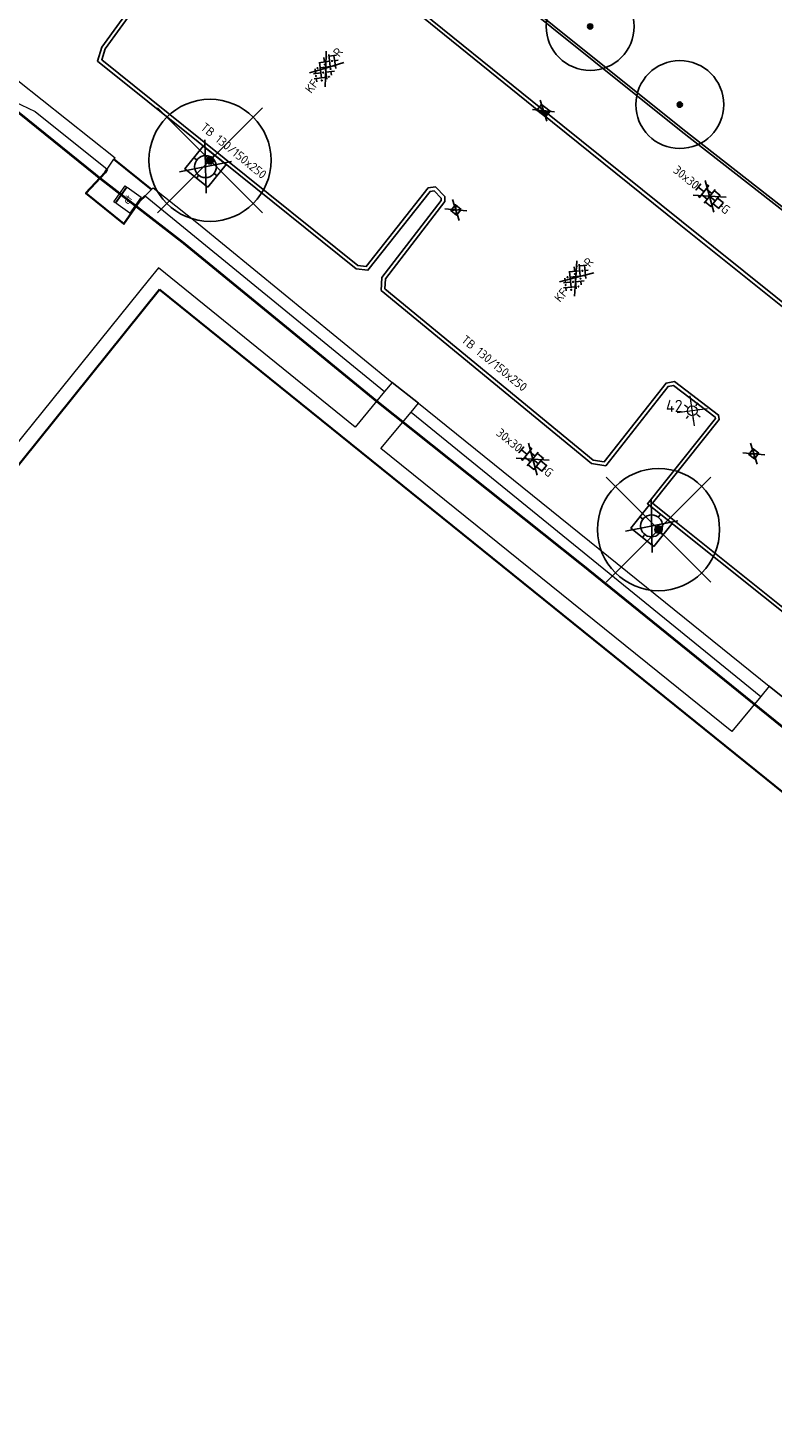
# Model space of a CAD drawing. Header units: metres. Extents: x 92877 to 94117, y 464509 to 465451.
# Tile 60 of 102: x 93188 to 93219, y 465101 to 465158. Entities that reach past the tile are written whole.
import ezdxf
from ezdxf.enums import TextEntityAlignment as Align

# ---------------------------------------------------------------- set-up
doc = ezdxf.new("R2010")
doc.units = ezdxf.units.M
doc.linetypes.add('XX-PROJECTGRENS', pattern=[18, 12, -3, 0, -3])
doc.layers.get('0').update_dxf_attribs({"linetype": 'CONTINUOUS'})
for name, color, linetype, lineweight in [('B-WE-GR-BEPLANTING_CULTUUR-G', 252, 'CONTINUOUS', 18), ('B-WE-GR-BOOM-S', 90, 'CONTINUOUS', 25), ('B-WE-IE-MEUBILAIR_WEGMEUBILAIR_LICHTMAST-T25', 7, 'CONTINUOUS', 25), ('B-WE-KL-ET_KAST-S', 252, 'CONTINUOUS', 25), ('B-WE-OG-TOPOGRAFIE_BEBOUWING-GV', 252, 'CONTINUOUS', 35), ('B-WE-VH-VERHARDING-GV', 252, 'CONTINUOUS', 18), ('N-WE-KG-GRENS_PROJECT-G', 1, 'XX-PROJECTGRENS', 35), ('V-WE-GR-BOOM-S', 90, 'CONTINUOUS', 25), ('V-WE-IE-MEUBILAIR_WEGMEUBILAIR_BOOMKRANS-S', 7, 'CONTINUOUS', 25), ('V-WE-KL-ET_LS_OV_LICHTMAST-S', 190, 'CONTINUOUS', 25), ('V-WE-RI-HWA_KOLK-S', 150, 'CONTINUOUS', 25), ('V-WE-VH-KANTOPSLUITING-T18', 10, 'CONTINUOUS', 18), ('V-WE-VH-KANTOPSLUITING_OPSLUITBAND_100X200-G', 150, 'VH-OPSLUITBAND_100X200-V', 25), ('V-WE-VH-KANTOPSLUITING_TROTTOIRBAND_130 150-G', 210, 'VH-TROTTOIRBAND_130-150-V', 25), ('V-WE-VH-KANTOPSLUITING_VOORKANTBAND-G', 50, 'CONTINUOUS', 25), ('V-WE-VH-MATERIAALGRENS-G', 7, 'CONTINUOUS-V', 25), ('V-WE-VH-VERHARDING_STRAATBAKSTEEN-S', 252, 'CONTINUOUS', 25), ('V-WE-VH-VERHARDING_TEGEL-S', 252, 'CONTINUOUS', 25)]:
    doc.layers.add(name, color=color, linetype=linetype, lineweight=lineweight)
doc.styles.add('NLCS-ISO', font='NLCS-ISO.ttf')
doc.styles.add('NLCS-ISO-M200-T18', font='NLCS-ISO.ttf', dxfattribs={"height": 0.36})
doc.styles.add('NLCS-ISO-M200-T25', font='NLCS-ISO.ttf', dxfattribs={"height": 0.5})
doc.linetypes.add('CONTINUOUS-V', pattern='A,3.5,[24,NLCS.SHX,S=0.5,R=0,X=0,Y=0],3.5', length=7)
doc.linetypes.add('VH-OPSLUITBAND_100X200-V', pattern='A,4,[24,NLCS.SHX,S=1,R=0,X=0,Y=0],4,-2,4,-2', length=16)
doc.linetypes.add('VH-TROTTOIRBAND_130-150-V', pattern='A,2.5,[24,NLCS.SHX,S=1,R=0,X=0,Y=0],2.5,-2,2,-2,2,-2', length=15)

# ---------------------------------------------------------------- blocks, each defined once
blk = doc.blocks.new('V-SIE-WEG_BOOMKRANS')
at = {"color": 0}
for p, q in [((-0.836, -0.701), (0.836, 0.701)), ((0.836, -0.701), (-0.836, 0.701))]:
    blk.add_line(p, q, dxfattribs=at)
at = {"flags": 128}
blk.add_lwpolyline([(-0.6, -0.6), (0.6, -0.6), (0.6, 0.6), (-0.6, 0.6)], close=True, dxfattribs=at)
for points in [[(-0.001, 0.6), (-0.001, 0.551), (-0.016, 0.525), (-0.001, 0.498), (-0.001, 0.45)], [(0.6, 0.001), (0.551, 0.001), (0.525, 0.016), (0.498, 0.001), (0.45, 0.001)], [(-0.6, -0.001), (-0.551, -0.001), (-0.525, -0.016), (-0.498, -0.001), (-0.45, -0.001)], [(0.001, -0.6), (0.001, -0.551), (0.016, -0.525), (0.001, -0.498), (0.001, -0.45)]]:
    blk.add_lwpolyline(points, dxfattribs=at)
blk.add_circle((0, 0), 0.45)
blk = doc.blocks.new('V-SRI-KOLK_TROTTOIR-SO')
blk.add_hatch(color=256).paths.add_polyline_path([(1.125, 0.75), (-1.125, 0.75), (-1.125, -0.75)])
at = {"ltscale": 0.1}
for p, q in [((-1.875, 1.25), (1.875, -1.25)), ((1.875, 1.25), (-1.875, -1.25))]:
    blk.add_line(p, q, dxfattribs=at)
blk.add_line((-1.125, -0.75), (1.125, 0.75))
at = {"flags": 128}
blk.add_lwpolyline([(-1.125, -0.75), (1.125, -0.75), (1.125, 0.75), (-1.125, 0.75)], close=True, dxfattribs=at)
blk = doc.blocks.new('V-SRI-KOLK_STRAAT_300X300-SO')
at = {"ltscale": 0.1}
for p, q in [((-1.875, 2), (1.875, -0.5)), ((1.875, 2), (-1.875, -0.5))]:
    blk.add_line(p, q, dxfattribs=at)
for p, q in [((-0.75, 0), (0.75, 1.5)), ((0.75, 0), (-0.75, 1.5))]:
    blk.add_line(p, q)
at = {"flags": 128}
blk.add_lwpolyline([(-0.75, 0), (0.75, 0), (0.75, 1.5), (-0.75, 1.5)], close=True, dxfattribs=at)
blk = doc.blocks.new('V-SVH-TEGEL_300X300_DUN_HALFST_KL-SO')
for p, q in [((-3.08, 0.75), (-3, 0.75)), ((-3, -0.83), (-3, 0.83)), ((-3, 0), (-1.5, 0)), ((-1.84, 1.5), (-1.5, 1.5)), ((-1.5, -1.6), (-1.5, 1.6)), ((-1.5, 0.75), (0, 0.75)), ((0, -1.78), (0, 1.78)), ((0, 1.5), (1.5, 1.5)), ((0, 0), (1.5, 0)), ((1.5, -1.6), (1.5, 1.6)), ((1.5, 0.75), (3, 0.75)), ((3, -0.83), (3, 0.83)), ((3, 0), (3.39, 0)), ((-3.08, -0.75), (-3, -0.75)), ((-1.84, -1.5), (-1.5, -1.5)), ((-1.5, -0.75), (0, -0.75)), ((0, -1.5), (1.5, -1.5)), ((1.5, -0.75), (3, -0.75))]:
    blk.add_line(p, q)
at = {"ltscale": 0.1}
for q in [(-2.75, -1.98), (-2.73, 1.96), (2.73, 1.96), (2.75, -1.98)]:
    blk.add_line((0, 0), q, dxfattribs=at)
at = {"style": 'NLCS-ISO'}
blk.add_attdef('FORMAAT', text='', height=1.8, dxfattribs=at).set_placement((-3.18, 0), align=Align.MIDDLE_RIGHT)
blk.add_attdef('KLEUR', text='', height=1.8, dxfattribs=at).set_placement((3.49, 0), align=Align.MIDDLE_LEFT)
at = {"style": 'NLCS-ISO', "flags": 1}
blk.add_attdef('FUNCTIE', text='', height=1.8, dxfattribs=at).set_placement((0.12, -3.58), align=Align.MIDDLE_CENTER)
blk = doc.blocks.new('V-SVH-SBS_KEIFORMAAT_KEPER_KL-SO')
for p, q in [((-3.36, -0.25), (-2.89, 0.22)), ((-3.23, 0.55), (-1.41, -1.27)), ((0, 0), (-2.8, 2.01)), ((-2.44, 1.25), (-1.41, 0.22)), ((-2.15, -0.53), (0.08, 1.7)), ((-2.15, 0.96), (-1.49, 1.62)), ((-1.7, -1.56), (0.08, 0.22)), ((-0.67, 0.96), (1.56, -1.27)), ((-0.02, 1.8), (1.56, 0.22)), ((0, 0), (2.8, 2.01)), ((0.82, 0.96), (1.48, 1.62)), ((0.82, -0.53), (2.54, 1.19)), ((1.14, -1.7), (3.05, 0.22)), ((2.3, 0.96), (3.39, -0.13)), ((0, 0), (-3.13, -2.25)), ((-0.67, -0.53), (0.58, -1.77)), ((-0.44, -1.78), (0.08, -1.27)), ((0, 0), (3.13, -2.25)), ((2.3, -0.53), (2.8, -1.02))]:
    blk.add_line(p, q)
for centre in [(-2.52, 0.59), (-1.04, 1.33), (0.45, 0.59), (1.93, 1.33), (-2.52, -0.9), (-1.04, -0.16), (0.45, -0.9), (1.93, -0.16)]:
    blk.add_circle(centre, 0.0881)
blk.add_arc((-1.04, -1.64), 0.0881, 295.9034, 224.543)
at = {"style": 'NLCS-ISO'}
blk.add_attdef('FORMAAT', text='', height=1.8, dxfattribs=at).set_placement((-3.39, 0), align=Align.MIDDLE_RIGHT)
blk.add_attdef('KLEUR', text='', height=1.8, dxfattribs=at).set_placement((3.39, 0), align=Align.MIDDLE_LEFT)
at = {"style": 'NLCS-ISO', "flags": 1}
blk.add_attdef('FUNCTIE', text='', height=1.8, dxfattribs=at).set_placement((0.12, -3.58), align=Align.MIDDLE_CENTER)
blk = doc.blocks.new('SKL-ET_KAST_ELEKTRA-SO')
at = {"color": 0, "linetype": 'ByBlock', "lineweight": 18}
for points in [[(-2, 2), (2, 2), (2, 1.68), (-2, 1.68)], [(-2, 1.52), (2, 1.52), (2, -2), (-2, -2)]]:
    blk.add_lwpolyline(points, close=True, dxfattribs=at)
at = {"color": 0, "linetype": 'ByBlock', "lineweight": 18, "style": 'NLCS-ISO'}
blk.add_text('et', height=1.5, dxfattribs=at).set_placement((0, 0), align=Align.MIDDLE_CENTER)
blk = doc.blocks.new('V-SGR-BOOM_01')
at = {"ltscale": 0.1}
h = blk.add_hatch(color=256, dxfattribs=at)
edge = h.paths.add_edge_path()
edge.add_arc((0, 0), 0.15, 0, 360)
at = {"lineweight": -3}
for p, q in [((-2.146, 2.146), (2.146, -2.146)), ((2.146, 2.146), (-2.146, -2.146))]:
    blk.add_line(p, q, dxfattribs=at)
for radius in [2.5, 0.045]:
    blk.add_circle((0, 0), radius)
at = {"ltscale": 0.1}
blk.add_circle((0, 0), 0.15, dxfattribs=at)
blk = doc.blocks.new('SGR-BOOM_01')
at = {"ltscale": 0.1}
h = blk.add_hatch(color=256, dxfattribs=at)
edge = h.paths.add_edge_path()
edge.add_arc((0, 0), 0.15, 0, 360)
for radius in [2.5, 0.045]:
    blk.add_circle((0, 0), radius)
blk.add_circle((0, 0), 0.15, dxfattribs=at)
blk = doc.blocks.new('SKL-ET_OV_LICHTMAST-SO')
at = {"color": 0, "linetype": 'ByBlock', "lineweight": 18}
for points in [[(-2.21, -2.21), (2.21, 2.21)], [(-2.21, 2.21), (2.21, -2.21)], [(-1.25, 0), (-2, 0)], [(-1.41, 1.41), (-0.88, 0.88)], [(0, 2), (0, 1.25)], [(0.88, 0.88), (1.41, 1.41)], [(2, 0), (1.25, 0)], [(-1.41, -1.41), (-0.88, -0.88)], [(0, -1.25), (0, -2)], [(0.88, -0.88), (1.41, -1.41)]]:
    blk.add_lwpolyline(points, dxfattribs=at)
blk.add_circle((0, 0), 1, dxfattribs=at)

msp = doc.modelspace()

# ---------------------------------------------------------------- linework, layer by layer
at = {"layer": 'B-WE-GR-BEPLANTING_CULTUUR-G'}
for p, q in [((93191.714, 465152.422), (93191.99, 465152.836)), ((93193.525, 465151.59), (93193.267, 465151.337)), ((93193.525, 465151.59), (93193.589, 465151.67)), ((93193.267, 465151.337), (93203.063, 465143.323)), ((93203.38, 465143.7), (93203.063, 465143.323)), ((93204.15, 465142.476), (93204.456, 465142.846)), ((93204.456, 465142.846), (93218.807, 465131.263)), ((93204.15, 465142.476), (93218.473, 465130.843)), ((93218.807, 465131.263), (93218.473, 465130.843))]:
    msp.add_line(p, q, dxfattribs=at)
at = {"layer": 'B-WE-GR-BEPLANTING_CULTUUR-G', "flags": 128}
for points in [[(93188.057, 465156.053), (93192.039, 465152.898), (93191.99, 465152.836)], [(93169.607, 465128.702), (93170.163, 465128.338), (93186.178, 465154.174), (93186.892, 465154.85), (93187.898, 465155.205), (93188.765, 465154.796), (93191.714, 465152.422)], [(93193.589, 465151.67), (93195.451, 465150.195), (93203.38, 465143.7)]]:
    msp.add_lwpolyline(points, dxfattribs=at)
at = {"layer": 'B-WE-OG-TOPOGRAFIE_BEBOUWING-GV'}
for p, q in [((93191.99, 465152.836), (93193.525, 465151.59)), ((93193.853, 465147.502), (93246.565, 465104.956))]:
    msp.add_line(p, q, dxfattribs=at)
at = {"layer": 'B-WE-OG-TOPOGRAFIE_BEBOUWING-GV', "flags": 128}
for points in [[(93193.267, 465151.337), (93193.054, 465151.129), (93192.394, 465150.188), (93190.841, 465151.441), (93191.623, 465152.286), (93191.714, 465152.422)], [(93170.873, 465119.851), (93171.876, 465119.174), (93180.229, 465129.479), (93179.707, 465129.899), (93193.853, 465147.502)]]:
    msp.add_lwpolyline(points, dxfattribs=at)
at = {"layer": 'B-WE-VH-VERHARDING-GV', "flags": 128}
for points in [[(93203.063, 465143.323), (93201.858, 465141.858), (93193.808, 465148.388), (93193.393, 465147.873)], [(93193.393, 465147.873), (93178.847, 465129.824), (93179.363, 465129.414), (93171.695, 465119.965), (93171.289, 465120.298), (93173.028, 465122.495), (93169.519, 465125.226), (93167.433, 465122.623)], [(93218.473, 465130.843), (93217.29, 465129.405), (93202.919, 465140.998), (93204.15, 465142.476)]]:
    msp.add_lwpolyline(points, dxfattribs=at)
at = {"layer": 'N-WE-KG-GRENS_PROJECT-G', "const_width": 0.1, "flags": 128}
msp.add_lwpolyline([(93142.804, 465086.89), (93145.447, 465089.504), (93147.332, 465091.955), (93148.613, 465093.182), (93161.411, 465113.679), (93167.204, 465122.957), (93170.456, 465128.173), (93179.763, 465143.103), (93186.894, 465154.496), (93187.89, 465154.904), (93188.17, 465154.679), (93191.39, 465152.077), (93194.828, 465149.413), (93202.752, 465142.922), (93211.334, 465136.086), (93246.401, 465107.701), (93253.059, 465102.314), (93253.343, 465100.976), (93245.804, 465089.865), (93244.522, 465087.941), (93231.812, 465069.293), (93227.954, 465063.58), (93226.853, 465062.424), (93215.691, 465046.012), (93211.996, 465040.636), (93204.425, 465029.753), (93202.609, 465027.143), (93198.032, 465020.213), (93194.363, 465014.869), (93190.619, 465009.505), (93189.819, 465008.221), (93185.531, 465002.305), (93181.433, 464996.691), (93178.696, 464993.153), (93172.103, 464984.564), (93163.085, 464972.835), (93161.131, 464970.564), (93154.083, 464961.647), (93148.985, 464955.311), (93145.469, 464951.039), (93138.605, 464942.927), (93131.702, 464935.14), (93128.236, 464931.41), (93126.865, 464929.653), (93122.062, 464924.79), (93112.82, 464915.353), (93112.694, 464915.474), (93110.007, 464912.809), (93108.158, 464914.641), (93097.954, 464904.418), (93099.616, 464902.379), (93097.346, 464900.004), (93095.105, 464898.042), (93093.141, 464896.427), (93087.358, 464891.835), (93084.647, 464889.561), (93079.687, 464885.222), (93073.559, 464880.645), (93064.795, 464874.789), (93057.662, 464870.165), (93057.255, 464870.007), (93057.168, 464870.002), (93056.607, 464870.091), (93053.277, 464868.411), (93060.039, 464854.372), (93062.426, 464849.152), (93065.249, 464843.338), (93068.532, 464844.778), (93069.154, 464846.147), (93077.316, 464850.716), (93083.11, 464853.91), (93083.112, 464853.905), (93087.983, 464856.618), (93087.623, 464857.315), (93087.914, 464857.845), (93094.137, 464862.208), (93094.032, 464862.502), (93094.431, 464862.805), (93094.609, 464862.539), (93096.966, 464864.191), (93097.445, 464863.691), (93100.286, 464866.409), (93107.265, 464873.112), (93113.757, 464878.765), (93119.027, 464883.354), (93126.19, 464890.319), (93126.053, 464890.447), (93129.224, 464893.588), (93132.754, 464897.33), (93136.979, 464901.466), (93141.064, 464906.039), (93145.123, 464910.02), (93146.946, 464911.937), (93151.571, 464916.872), (93154.026, 464919.546), (93161.923, 464928.693), (93166.437, 464933.828), (93170.519, 464938.737), (93174.372, 464943.51), (93176.337, 464945.983), (93178.669, 464948.924), (93181.236, 464952.541), (93184.321, 464956.452), (93185.617, 464958.052), (93188.572, 464961.84), (93195.315, 464970.699), (93197.093, 464969.277), (93199.637, 464972.465), (93198.95, 464972.958), (93202.951, 464977.949), (93202.249, 464978.521), (93202.364, 464978.666), (93202.234, 464979.72), (93202.711, 464980.328), (93203.771, 464980.458), (93206.283, 464983.648), (93206.153, 464984.709), (93206.628, 464985.314), (93207.678, 464985.434), (93209.477, 464987.722), (93211.5, 464990.295), (93211.38, 464991.345), (93211.858, 464991.954), (93212.908, 464992.074), (93215.413, 464995.259), (93215.283, 464996.319), (93215.758, 464996.923), (93216.817, 464997.043), (93217.976, 464998.513), (93217.195, 464999.188), (93221.285, 465004.117), (93220.562, 465004.619), (93224.498, 465009.504), (93223.744, 465010.107), (93228.745, 465016.379), (93228.548, 465017.661), (93229.799, 465019.138), (93230.171, 465019.204), (93232.859, 465016.92), (93240.879, 465028.723), (93247.237, 465037.466), (93243.345, 465039.426), (93245.385, 465042.407), (93267.791, 465074.762), (93271.654, 465080.832), (93274.315, 465084.653), (93274.677, 465085.271), (93280.631, 465092.992), (93283.915, 465097.533), (93293.238, 465109.1), (93296.471, 465112.853), (93305.145, 465123.792), (93308.461, 465126.639), (93309.398, 465127), (93310.34, 465127.104), (93311.021, 465127.029), (93311.569, 465126.572), (93314.325, 465123.425), (93311.446, 465121.218), (93317.763, 465113.435), (93320.742, 465115.844), (93321.734, 465114.618), (93318.743, 465112.198), (93332.363, 465095.383), (93335.324, 465097.784), (93336.313, 465096.566), (93333.394, 465094.197), (93346.863, 465077.572), (93349.745, 465079.914), (93350.754, 465078.674), (93347.845, 465076.305), (93354.176, 465068.5), (93362.85, 465075.591), (93361.376, 465077.286), (93365.219, 465080.332), (93350.596, 465098.232), (93346.729, 465095.077), (93346.089, 465095.987), (93350.715, 465099.775, 0.50922), (93350.922, 465101.967), (93324.402, 465134.651), (93320.907, 465131.811), (93318.885, 465134.322, -0.098106), (93317.859, 465136.546), (93317.809, 465136.827), (93329.287, 465148.479), (93335.156, 465154.254), (93344.697, 465163.309, -0.349567), (93347.493, 465163.354), (93347.813, 465163.049), (93349.127, 465161.413), (93346.391, 465159.229), (93348.191, 465157.343), (93348.243, 465157.384), (93353.341, 465151.084), (93356.361, 465153.524), (93357.294, 465152.369), (93354.273, 465149.929), (93367.901, 465133.094), (93370.919, 465135.533), (93371.856, 465134.369), (93368.844, 465131.928), (93379.841, 465118.334), (93382.859, 465120.772), (93383.785, 465119.621), (93380.762, 465117.178), (93384.644, 465112.392), (93390.968, 465117.536), (93393.698, 465119.744), (93389.575, 465124.751), (93393.126, 465127.653), (93381.652, 465141.958), (93378.045, 465139.012), (93374.932, 465142.847), (93384.724, 465150.628, 0.393005), (93384.971, 465152.673), (93376.322, 465163.131, 0.393551), (93374.278, 465163.377), (93369.858, 465159.798), (93359.893, 465172.144), (93359.196, 465171.59), (93356.894, 465174.416), (93366.327, 465182.365), (93383.74, 465196.71, -0.309181), (93386.819, 465196.235), (93386.977, 465196.072), (93387.797, 465195.067), (93385.13, 465192.859), (93391.412, 465185.104), (93394.43, 465187.543), (93395.435, 465186.298), (93392.425, 465183.858), (93405.872, 465167.212), (93408.891, 465169.662), (93409.895, 465168.418), (93406.884, 465165.977), (93415.682, 465155.114), (93422.305, 465160.477), (93419.312, 465164.504), (93427.805, 465171.459), (93432.936, 465175.602, 0.389945), (93433.117, 465177.605), (93406.306, 465210.598, 0.403895), (93404.272, 465210.792), (93395.071, 465203.259, -0.04985), (93394.529, 465205.075), (93406.003, 465214.474), (93406.153, 465214.258), (93408.855, 465216.515), (93413.243, 465220.126), (93424.061, 465228.978), (93433.335, 465236.564), (93456.901, 465255.803), (93462.358, 465260.256), (93474.24, 465257.384), (93487.491, 465268.365), (93481.957, 465274.413), (93477.953, 465270.75), (93460.622, 465275.164), (93454.054, 465277.377), (93450.532, 465272.851), (93448.516, 465271.205), (93400.455, 465231.959), (93399.011, 465233.652), (93395.691, 465230.975), (93395.475, 465231.241), (93389.321, 465226.059), (93372.983, 465212.672), (93260.058, 465121.022), (93254.212, 465128.327), (93255.485, 465129.359), (93251.172, 465134.67), (93250.976, 465134.513), (93249.73, 465136.066), (93249.925, 465136.222), (93245.512, 465141.593), (93245.414, 465141.489), (93215.797, 465178.086), (93224.817, 465185.374), (93221.615, 465189.311), (93221.504, 465189.439), (93221.504, 465189.484), (93221.582, 465189.664), (93258.555, 465216.278), (93287.858, 465237.306), (93316.719, 465257.815), (93323.665, 465262.74), (93325.266, 465260.773), (93334.631, 465268.404), (93348.967, 465280.041), (93353.283, 465283.494), (93353.525, 465283.192), (93373.219, 465297.094), (93403.844, 465318.948), (93403.686, 465319.158), (93405.483, 465320.403), (93410.351, 465324.912), (93402.835, 465333.569), (93398.335, 465338.895), (93392.573, 465334.08), (93389.104, 465331.474), (93348.447, 465302.964), (93320.1, 465282.787), (93289.014, 465260.48), (93254.82, 465235.917), (93226.588, 465215.717), (93213.129, 465205.995), (93182.769, 465181.222), (93183.254, 465180.57), (93182.292, 465179.905), (93183.685, 465178.016), (93174.631, 465171.467), (93173.396, 465173.195), (93172.303, 465172.388), (93168.471, 465170.193), (93170.119, 465168.084), (93171.264, 465166.905), (93171.887, 465165.92), (93172.046, 465165.485), (93172.061, 465164.02), (93171.791, 465162.221), (93171.603, 465161.889), (93167.902, 465156.013), (93164.39, 465150.403), (93160.435, 465144.058), (93158.382, 465140.726), (93156.607, 465137.917), (93154.807, 465135.049), (93153.786, 465134.188), (93154.016, 465133.775), (93153.338, 465133.133), (93153.16, 465132.506), (93153.134, 465132.463), (93152.077, 465130.671), (93150.973, 465128.906), (93147.775, 465123.769), (93144.058, 465117.809), (93140.544, 465112.153), (93139.017, 465109.781), (93136.381, 465105.485), (93134.48, 465102.415), (93134.183, 465101.965), (93133.958, 465101.735), (93130.915, 465098.93), (93126.03, 465094.455), (93121.818, 465090.575), (93117.904, 465086.833), (93113.47, 465082.448), (93112.834, 465082.495), (93109.779, 465079.439), (93106.782, 465076.441), (93106.819, 465075.801), (93105.522, 465074.513), (93100.162, 465069.076), (93097.993, 465066.793), (93094.572, 465063.113), (93089.135, 465057.106), (93083.693, 465051.015), (93080.417, 465047.335), (93077.017, 465043.497), (93073.934, 465040.014), (93073.472, 465039.534), (93072.001, 465037.863), (93071.812, 465037.638), (93069.705, 465035.225), (93068.078, 465033.424), (93064.121, 465029.238), (93059.891, 465024.784), (93054.546, 465019.348), (93051.829, 465016.783), (93042.954, 465008.588), (93039.428, 465005.328), (93039.04, 465005.881), (93035.768, 465003.501), (93034.642, 465002.582), (93035.282, 465001.847), (93028.269, 464995.871), (93027.63, 464996.626), (93025.853, 464995.108), (93024.898, 464994.489), (93025.348, 464993.801), (93025.385, 464993.139), (93023.546, 464991.657), (93020.74, 464989.867), (93009.831, 464980.839), (93002.614, 464974.822), (93001.219, 464974.424), (92997.627, 464972.314), (93000.275, 464968.182), (93003.222, 464963.818), (93004.539, 464962.472), (93005.558, 464961.008), (93007.714, 464956.785), (93011.389, 464958.36), (93011.758, 464959.803), (93016.761, 464964.005), (93022.798, 464969.066), (93023.124, 464969.069), (93023.859, 464969.958), (93031.994, 464976.787), (93034.007, 464978.44), (93039.335, 464982.95), (93042.149, 464985.327), (93043.343, 464986.286), (93048.652, 464990.9), (93051.638, 464993.482), (93054.319, 464995.599), (93054.16, 464995.728), (93056.817, 464998.088), (93056.95, 464998.249), (93057.025, 464998.223), (93061.752, 465002.708), (93069.172, 465009.817), (93070.327, 465011.305), (93072.947, 465014.003), (93077.454, 465018.647), (93081.951, 465023.517), (93086.147, 465028.149), (93090.291, 465032.813), (93095.645, 465038.867), (93100.706, 465044.522), (93107.652, 465052.218), (93109.08, 465053.733), (93109.476, 465054.154), (93112.165, 465057.006), (93113.936, 465058.77), (93117.521, 465062.601), (93121.643, 465066.775), (93123.547, 465068.699), (93128.69, 465073.617), (93128.797, 465073.72), (93131.858, 465076.592), (93136.523, 465080.981), (93138.359, 465082.708)], format="xyb", close=True, dxfattribs=at)
at = {"layer": 'V-WE-VH-KANTOPSLUITING_OPSLUITBAND_100X200-G', "flags": 128}
msp.add_lwpolyline([(93237.924, 465136.38), (93215.275, 465154.068), (93199.408, 465166.788), (93201.278, 465168.444), (93199.625, 465170.32), (93199.388, 465170.589), (93200.629, 465171.889), (93200.125, 465172.525), (93205.773, 465177.802), (93205.991, 465177.574), (93208.374, 465179.866), (93208.312, 465179.927), (93209.333, 465180.993), (93210.902, 465182.463)], dxfattribs=at)
at = {"layer": 'V-WE-VH-KANTOPSLUITING_TROTTOIRBAND_130 150-G', "flags": 128}
for points in [[(93210.728, 465182.437), (93210.332, 465182.999), (93210.171, 465183.182), (93209.976, 465183.301), (93209.754, 465183.357), (93209.526, 465183.345), (93209.297, 465183.261), (93209.075, 465183.152), (93204.231, 465178.522), (93198.642, 465173.345), (93195.898, 465173.449), (93194.886, 465172.516), (93194.075, 465171.721), (93193.9, 465171.549), (93193.724, 465171.382), (93193.569, 465171.206), (93193.429, 465171.016), (93193.307, 465170.816), (93193.202, 465170.605), (93193.116, 465170.385), (93193.05, 465170.16), (93193.003, 465169.93), (93192.978, 465169.696), (93192.972, 465169.461), (93192.987, 465169.226), (93193.022, 465168.994), (93193.078, 465168.766), (93193.154, 465168.542), (93193.249, 465168.327), (93193.361, 465168.121), (93193.492, 465167.926), (93193.639, 465167.742), (93193.799, 465167.575), (93194.386, 465167.113), (93195.189, 465166.466), (93196.464, 465165.435), (93198.66, 465163.658), (93203.821, 465159.501), (93209.54, 465154.872), (93215.218, 465150.297), (93221.643, 465145.158), (93227.68, 465140.332), (93234.866, 465134.501), (93235.259, 465134.186), (93241.7, 465129.025), (93248.105, 465123.874), (93257.216, 465116.572), (93260.234, 465114.153), (93260.55, 465113.905), (93262.027, 465112.75), (93262.207, 465112.611), (93262.393, 465112.493), (93262.589, 465112.394), (93262.794, 465112.313), (93263.006, 465112.253), (93263.223, 465112.213), (93263.442, 465112.194), (93263.663, 465112.195), (93263.882, 465112.217), (93264.098, 465112.261), (93264.308, 465112.324), (93264.513, 465112.407), (93264.707, 465112.509), (93264.892, 465112.629), (93265.064, 465112.766), (93265.223, 465112.919), (93265.374, 465113.095), (93267.551, 465115.348), (93268.697, 465116.534), (93278.121, 465126.039), (93280.604, 465128.542), (93282.968, 465130.79), (93283.074, 465130.92), (93283.135, 465131.018), (93283.191, 465131.146), (93283.229, 465131.28), (93283.246, 465131.419), (93283.243, 465131.558), (93283.221, 465131.696), (93283.178, 465131.829), (93283.118, 465131.955), (93283.039, 465132.07), (93282.41, 465132.773), (93282.522, 465132.873)], [(93145.547, 465097.654), (93145.687, 465097.708), (93145.277, 465098.768), (93144.324, 465101.235), (93144.307, 465101.354), (93144.307, 465101.479), (93144.325, 465101.604), (93144.361, 465101.724), (93144.414, 465101.837), (93144.483, 465101.943), (93144.567, 465102.037), (93144.663, 465102.117), (93144.77, 465102.184), (93144.885, 465102.233), (93145.006, 465102.265), (93145.132, 465102.28), (93145.213, 465102.278), (93145.256, 465102.276), (93145.38, 465102.255), (93145.499, 465102.215), (93145.616, 465102.157), (93146.852, 465101.402), (93148.775, 465100.217), (93148.892, 465100.166), (93149.023, 465100.141), (93149.156, 465100.143), (93149.285, 465100.175), (93149.405, 465100.233), (93149.508, 465100.316), (93149.588, 465100.413), (93150.494, 465101.864), (93151.692, 465103.71), (93151.744, 465103.832), (93151.771, 465103.965), (93151.771, 465104.099), (93151.744, 465104.233), (93151.689, 465104.357), (93151.612, 465104.467), (93151.513, 465104.56), (93148.274, 465106.52), (93148.178, 465106.608), (93148.094, 465106.712), (93148.022, 465106.834), (93147.975, 465106.951), (93147.942, 465107.082), (93147.929, 465107.214), (93147.936, 465107.349), (93147.962, 465107.48), (93148.008, 465107.606), (93148.073, 465107.73), (93148.416, 465108.28), (93151.122, 465112.617), (93151.162, 465112.677), (93151.203, 465112.718), (93151.251, 465112.749), (93151.305, 465112.769), (93151.361, 465112.776), (93151.419, 465112.772), (93151.474, 465112.755), (93151.535, 465112.721), (93153.238, 465111.67), (93154.411, 465110.959), (93154.525, 465110.904), (93154.658, 465110.875), (93154.793, 465110.875), (93154.925, 465110.906), (93155.047, 465110.964), (93155.153, 465111.048), (93155.233, 465111.148), (93160.175, 465119.01), (93165.322, 465127.233), (93170.797, 465136.014), (93171.269, 465136.792), (93171.702, 465137.504), (93171.918, 465137.849), (93174.102, 465141.329), (93177.266, 465146.452), (93177.691, 465147.146), (93178.055, 465147.74), (93178.35, 465148.195), (93178.875, 465149.006), (93181.503, 465153.236), (93181.575, 465153.366), (93181.631, 465153.508), (93181.669, 465153.658), (93181.686, 465153.811), (93181.684, 465153.964), (93181.663, 465154.111), (93181.358, 465155.553), (93181.337, 465155.692), (93181.338, 465155.826), (93181.359, 465155.957), (93181.401, 465156.085), (93181.463, 465156.208), (93183.517, 465159.437), (93184.134, 465160.409), (93185.601, 465162.74), (93185.745, 465162.97), (93185.904, 465163.181), (93186.081, 465163.378), (93186.273, 465163.559), (93186.481, 465163.722), (93186.702, 465163.868), (93186.933, 465163.995), (93187.175, 465164.101), (93187.426, 465164.186), (93187.683, 465164.25), (93187.944, 465164.291), (93188.207, 465164.31), (93188.471, 465164.306), (93188.735, 465164.279), (93188.995, 465164.231), (93189.25, 465164.16), (93189.498, 465164.069), (93189.736, 465163.955), (93189.965, 465163.822), (93190.183, 465163.67), (93191.019, 465162.992), (93191.947, 465162.287), (93192.857, 465161.563), (93193.882, 465160.725), (93191.495, 465157.419), (93191.311, 465156.854), (93195.436, 465153.543), (93196.405, 465152.765), (93201.91, 465148.346), (93202.386, 465148.291), (93204.93, 465151.519), (93205.095, 465151.541), (93205.383, 465151.246), (93205.388, 465151.148), (93202.952, 465147.994), (93202.927, 465147.462), (93211.546, 465140.378), (93212.124, 465140.288), (93214.672, 465143.532), (93214.901, 465143.571), (93216.602, 465142.277), (93216.611, 465142.221), (93213.829, 465138.726), (93214.917, 465137.857), (93223.993, 465130.601), (93224.964, 465129.825), (93226.724, 465128.419), (93229.254, 465131.594), (93229.522, 465131.651), (93229.667, 465131.562), (93229.696, 465131.204), (93227.304, 465127.953), (93234.026, 465122.556), (93234.995, 465121.778), (93239.748, 465117.964), (93242.454, 465121.019), (93242.718, 465121.1), (93242.994, 465120.824), (93242.829, 465120.407), (93240.398, 465117.428), (93249.341, 465110.206), (93251.076, 465108.854), (93251.197, 465108.802), (93251.319, 465108.773), (93251.446, 465108.768), (93251.57, 465108.784), (93251.69, 465108.822), (93251.801, 465108.883), (93251.902, 465108.964), (93254.154, 465111.832), (93254.206, 465111.883), (93254.263, 465111.92), (93254.326, 465111.945), (93254.393, 465111.958), (93254.461, 465111.957), (93254.527, 465111.943), (93254.53, 465111.942), (93254.59, 465111.917), (93254.654, 465111.873), (93256.385, 465110.496), (93257.127, 465109.905), (93257.183, 465109.87), (93257.231, 465109.841), (93257.277, 465109.81), (93257.326, 465109.778), (93257.371, 465109.748), (93257.637, 465109.551), (93257.889, 465109.339), (93258.126, 465109.109), (93258.347, 465108.864), (93258.552, 465108.605), (93258.738, 465108.332), (93258.906, 465108.049), (93259.054, 465107.754), (93259.183, 465107.45), (93259.289, 465107.138), (93259.376, 465106.82), (93259.441, 465106.496), (93259.484, 465106.168), (93259.505, 465105.84), (93259.503, 465105.51), (93259.48, 465105.18), (93259.435, 465104.854), (93259.367, 465104.531), (93259.279, 465104.213), (93259.169, 465103.902), (93259.038, 465103.599), (93258.888, 465103.305), (93258.718, 465103.022), (93257.145, 465100.707), (93256.844, 465100.264), (93253.961, 465096.021), (93253.648, 465095.56), (93252.385, 465093.695), (93252.038, 465093.183), (93251.485, 465092.367), (93251.192, 465091.935), (93245.404, 465083.39), (93244.577, 465082.169), (93244.067, 465081.416), (93239.778, 465075.086), (93239.68, 465074.941), (93239.011, 465073.955), (93238.933, 465073.84), (93234.302, 465067.006), (93234.25, 465066.93), (93233.398, 465065.672), (93233.378, 465065.643), (93233.083, 465065.206), (93228.482, 465058.458), (93227.731, 465057.357), (93222.675, 465049.94), (93222.149, 465049.112), (93221.455, 465048.077), (93220.382, 465046.484), (93219.951, 465045.871), (93216.917, 465041.677), (93216.884, 465041.501), (93216.839, 465041.374), (93216.774, 465041.252), (93216.138, 465040.308), (93216.069, 465040.205), (93215.673, 465039.616), (93215.645, 465039.574), (93215.353, 465039.141), (93215.272, 465039.035), (93215.183, 465038.947), (93215.081, 465038.87), (93214.971, 465038.81), (93214.852, 465038.765), (93214.729, 465038.735), (93214.603, 465038.724), (93214.477, 465038.73), (93214.352, 465038.754), (93214.232, 465038.794), (93214.11, 465038.855), (93214.043, 465038.721)]]:
    msp.add_lwpolyline(points, dxfattribs=at)
at = {"layer": 'V-WE-VH-KANTOPSLUITING_VOORKANTBAND-G', "flags": 128}
for points in [[(93237.844, 465136.315), (93215.213, 465153.99), (93199.253, 465166.784), (93201.137, 465168.453), (93199.55, 465170.254), (93199.252, 465170.592), (93200.497, 465171.895), (93199.989, 465172.535), (93205.777, 465177.943), (93205.994, 465177.716), (93208.231, 465179.867), (93208.172, 465179.925), (93209.263, 465181.064), (93210.839, 465182.541)], [(93224.087, 465130.718), (93215.011, 465137.974), (93214.04, 465138.75), (93216.77, 465142.18), (93216.74, 465142.36), (93214.94, 465143.73), (93214.59, 465143.67), (93212.06, 465140.45), (93211.61, 465140.52), (93203.08, 465147.53), (93203.1, 465147.94), (93205.54, 465151.1), (93205.53, 465151.31), (93205.15, 465151.7), (93204.85, 465151.66), (93202.32, 465148.45), (93201.97, 465148.49), (93196.499, 465152.882), (93195.53, 465153.66), (93191.486, 465156.906), (93191.63, 465157.35), (93194.086, 465160.752)], [(93203.727, 465159.384), (93209.446, 465154.755), (93215.124, 465150.18), (93221.549, 465145.041)]]:
    msp.add_lwpolyline(points, dxfattribs=at)
at = {"layer": 'V-WE-VH-MATERIAALGRENS-G', "flags": 128}
for points in [[(93203.38, 465143.7), (93204.456, 465142.846)], [(93218.807, 465131.263), (93229.495, 465122.672)]]:
    msp.add_lwpolyline(points, dxfattribs=at)

# ---------------------------------------------------------------- block references
at = {"layer": 'B-WE-GR-BOOM-S', "xscale": 0.72, "yscale": 0.72, "rotation": 141}
for p in [(93211.485, 465158.273), (93215.154, 465155.073)]:
    msp.add_blockref('SGR-BOOM_01', p, dxfattribs=at)
at = {"layer": 'B-WE-KL-ET_KAST-S', "xscale": 0.2, "yscale": 0.2, "zscale": 0.2, "rotation": 54.99999999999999}
msp.add_blockref('SKL-ET_KAST_ELEKTRA-SO', (93192.546, 465151.189), dxfattribs=at)
at = {"layer": 'V-WE-GR-BOOM-S'}
for p in [(93195.922, 465152.791), (93214.285, 465137.67)]:
    msp.add_blockref('V-SGR-BOOM_01', p, dxfattribs=at)
at = {"layer": 'V-WE-IE-MEUBILAIR_WEGMEUBILAIR_BOOMKRANS-S', "rotation": 51.17563513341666}
for p in [(93195.736, 465152.533), (93213.998, 465137.823)]:
    msp.add_blockref('V-SIE-WEG_BOOMKRANS', p, dxfattribs=at)
at = {"layer": 'V-WE-KL-ET_LS_OV_LICHTMAST-S', "xscale": 0.2, "yscale": 0.2, "zscale": 0.2, "rotation": 143}
msp.add_blockref('SKL-ET_OV_LICHTMAST-SO', (93215.663, 465142.535), dxfattribs=at)
at = {"layer": 'V-WE-RI-HWA_KOLK-S', "xscale": 0.2, "yscale": 0.2, "zscale": 0.2, "rotation": 141}
for name, p in [('V-SRI-KOLK_TROTTOIR-SO', (93209.575, 465154.824)), ('V-SRI-KOLK_STRAAT_300X300-SO', (93206.082, 465150.877)), ('V-SRI-KOLK_STRAAT_300X300-SO', (93218.28, 465140.89))]:
    msp.add_blockref(name, p, dxfattribs=at)
at = {"layer": 'V-WE-VH-VERHARDING_STRAATBAKSTEEN-S', "xscale": 0.2, "yscale": 0.2, "zscale": 0.2}
for p, rotation in [((93200.66, 465156.57), 52.50335163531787), ((93210.894, 465147.992), 50.20297972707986)]:
    msp.add_blockref('V-SVH-SBS_KEIFORMAAT_KEPER_KL-SO', p, dxfattribs=dict(at, rotation=rotation)).add_auto_attribs({'FORMAAT': 'KF', 'KLEUR': 'R'})
at = {"layer": 'V-WE-VH-VERHARDING_TEGEL-S', "xscale": 0.1999999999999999, "yscale": 0.1999999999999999, "zscale": 0.1999999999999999, "rotation": 320.9238157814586}
for p in [(93216.376, 465151.319), (93209.134, 465140.558)]:
    msp.add_blockref('V-SVH-TEGEL_300X300_DUN_HALFST_KL-SO', p, dxfattribs=at).add_auto_attribs({'FORMAAT': '30x30', 'KLEUR': 'G'})

# ---------------------------------------------------------------- texts
at = {"layer": 'B-WE-IE-MEUBILAIR_WEGMEUBILAIR_LICHTMAST-T25', "insert": (93214.586, 465142.984), "char_height": 0.5, "attachment_point": 1, "style": 'NLCS-ISO-M200-T25'}
msp.add_mtext_dynamic_manual_height_columns('42', width=3.78349, gutter_width=6.25, heights=[0], dxfattribs=at)
at = {"layer": 'V-WE-VH-KANTOPSLUITING-T18', "char_height": 0.36, "attachment_point": 1, "rotation": 320.77186, "style": 'NLCS-ISO-M200-T18'}
for insert in [(93195.73, 465154.363), (93206.401, 465145.66)]:
    msp.add_mtext_dynamic_manual_height_columns('TB 130/150x250', width=4.97805, gutter_width=1.8, heights=[0], dxfattribs=dict(at, insert=insert))

doc.saveas('drawing.dxf')
